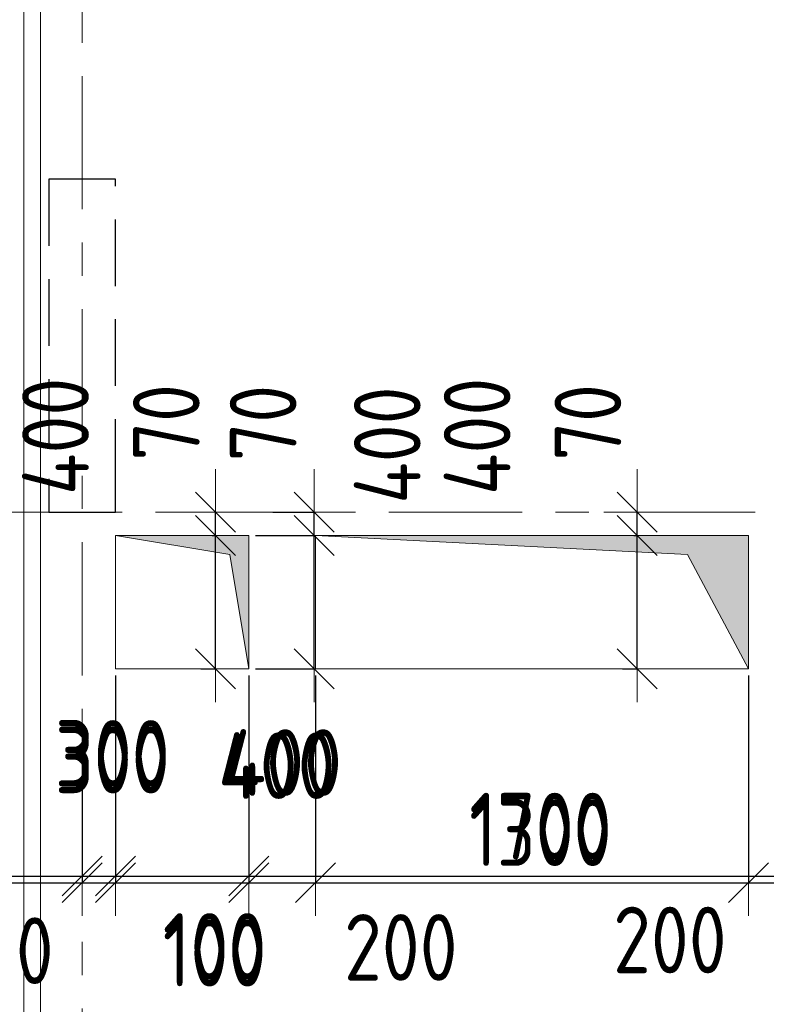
# Model space of a CAD drawing. Header units: metres. Extents: x -38 to 89, y -15 to 21.
# Tile 43 of 129: x 32.66 to 34.9, y 7.52 to 10.48. Entities that reach past the tile are written whole.
import ezdxf

# ---------------------------------------------------------------- set-up
doc = ezdxf.new("R2010")
doc.units = ezdxf.units.M
doc.header["$PDMODE"] = 65
for name, pattern in [('______11', [0.5, 0.4, -0.05, 0, -0.05]), ('______2', [0.27, 0.2, -0.07]), ('______5', [1.1, 0.8, -0.1, 0.1, -0.1])]:
    doc.linetypes.add(name, pattern=pattern)
for name, color, linetype, lineweight in [('XR$2$Осевая линия (1)', 7, '______5', 13), ('XR$3$Перекрытие (1)', 7, 'Continuous', 35), ('XR$4$Размерная линия (1)', 7, 'Continuous', 13), ('XR$5$Размерная линия (1)', 7, 'Continuous', 13)]:
    doc.layers.add(name, color=color, linetype=linetype, lineweight=lineweight)
doc.layers.add('XR$3$Макрос проема_ отверстия', color=7, linetype='Continuous', lineweight=13, true_color=0x2d2d2d)
doc.layers.add('XR$7$Стена_ бетон несущ.', color=7, linetype='Continuous', lineweight=70, true_color=0xb4b496)
doc.styles.add('ISOCPEUR', font='txt')
doc.dimstyles.new('DIMSTYLE_3', dxfattribs={"dimtxt": 0.2, "dimasz": 0.2, "dimexe": 0, "dimexo": 0, "dimgap": 0.1, "dimtad": 2, "dimdec": 0, "dimlfac": 1000, "dimrnd": 5, "dimzin": 12, "dimdsep": 46, "dimtxsty": 'ISOCPEUR', "dimblk1": 'ALL_ML_STRICH', "dimblk2": 'ALL_ML_STRICH', "dimsah": 1, "dimcen": 0, "dimclrd": 7, "dimclre": 256, "dimclrt": 7, "dimadec": 0, "dimazin": 0, "dimtfac": 1, "dimtdec": 0, "dimtix": 1, "dimtmove": 2, "dimatfit": 3, "dimfxl": 0, "dimtzin": 0, "dimlwd": 0, "dimlwe": -3, "dimarcsym": 0})
doc.dimstyles.new('DIMSTYLE_6', dxfattribs={"dimtxt": 0.2, "dimasz": 0.2, "dimexe": 0, "dimexo": 0, "dimgap": 0.1, "dimtad": 2, "dimdec": 0, "dimlfac": 1000, "dimrnd": 5, "dimzin": 12, "dimdsep": 46, "dimtxsty": 'ISOCPEUR', "dimblk1": 'ALL_ML_STRICH', "dimblk2": 'ALL_ML_STRICH', "dimsah": 1, "dimcen": 0, "dimclrd": 7, "dimclre": 256, "dimclrt": 7, "dimadec": 0, "dimazin": 0, "dimtfac": 1, "dimtdec": 0, "dimtix": 1, "dimtmove": 2, "dimatfit": 3, "dimfxl": 0, "dimtvp": 1.2, "dimtzin": 0, "dimlwd": 0, "dimlwe": -3, "dimarcsym": 0})
doc.dimstyles.new('DIMSTYLE_7', dxfattribs={"dimtxt": 0.2, "dimasz": 0.2, "dimexe": 0, "dimexo": 0, "dimgap": 0.1, "dimtad": 0, "dimdec": 0, "dimlfac": 1000, "dimrnd": 5, "dimzin": 12, "dimdsep": 46, "dimtxsty": 'ISOCPEUR', "dimblk1": 'ALL_ML_STRICH', "dimblk2": 'ALL_ML_STRICH', "dimsah": 1, "dimcen": 0, "dimclrd": 7, "dimclre": 256, "dimclrt": 7, "dimadec": 0, "dimazin": 0, "dimtfac": 1, "dimtdec": 0, "dimtix": 1, "dimtmove": 2, "dimatfit": 3, "dimfxl": 0, "dimtvp": 1.2, "dimtzin": 0, "dimlwd": 0, "dimlwe": -3, "dimarcsym": 0})

# ---------------------------------------------------------------- blocks, each defined once
blk = doc.blocks.new('Отображение проема', base_point=(-1.1579, -49.3094))
at = {"layer": 'XR$3$Макрос проема_ отверстия', "true_color": 0x000000, "transparency": 33554687}
blk.add_hatch(color=18, dxfattribs=at).paths.add_polyline_path([(-1.1579, -50.1094), (-1.0448, -49.4225), (-0.3579, -49.3094), (-1.1579, -49.3094)])
at = {"layer": 'XR$3$Макрос проема_ отверстия', "transparency": 33554687}
for p, q in [((-1.1579, -50.1094), (-1.1579, -49.3094)), ((-1.1579, -49.3094), (-0.3579, -49.3094)), ((-1.0448, -49.4225), (-0.3579, -49.3094)), ((-1.1579, -50.1094), (-1.0448, -49.4225))]:
    blk.add_line(p, q, dxfattribs=at)
blk = doc.blocks.new('ALL_ML_STRICH')
at = {"color": 0, "linetype": 'ByBlock', "lineweight": -2}
for p, q in [((0, -0.5), (0, 0.5)), ((-0.3, -0.3), (0.3, 0.3)), ((-1, 0), (0.5, 0))]:
    blk.add_line(p, q, dxfattribs=at)
blk = doc.blocks.new('*D320')
at = {"layer": 'DEFPOINTS', "color": 7, "linetype": 'Continuous', "lineweight": 13, "transparency": 33554687}
for p in [(33.35, 8.93), (33.35, 8.53), (33.5459, 8.53)]:
    blk.add_point(p, dxfattribs=at)
at = {"layer": 'XR$4$Размерная линия (1)', "color": 9, "linetype": 'Continuous', "lineweight": -2, "true_color": 0xc7c7c7, "transparency": 33554687}
for p, q in [((33.37, 8.93), (33.5459, 8.93)), ((33.37, 8.53), (33.5459, 8.53))]:
    blk.add_line(p, q, dxfattribs=at)
at = {"layer": 'XR$4$Размерная линия (1)', "color": 7, "linetype": 'Continuous', "lineweight": -2, "transparency": 33554687}
blk.add_line((33.5459, 8.53), (33.5459, 8.93), dxfattribs=at)
at = {"layer": 'XR$4$Размерная линия (1)', "color": 7, "linetype": 'Continuous', "lineweight": 13, "transparency": 33554687, "xscale": 0.2, "yscale": 0.2, "zscale": 0.2}
for p, rotation in [((33.5459, 8.93), 90), ((33.5459, 8.53), 270)]:
    blk.add_blockref('ALL_ML_STRICH', p, dxfattribs=dict(at, rotation=rotation))
at = {"layer": 'XR$4$Размерная линия (1)', "color": 7, "linetype": 'Continuous', "lineweight": 13, "transparency": 33554687, "insert": (33.7655, 9.2017), "char_height": 0.2, "width": 0.5, "attachment_point": 5, "rotation": 90, "style": 'ISOCPEUR'}
blk.add_mtext('\\W0.83;\\A1;{400}', dxfattribs=at)
blk = doc.blocks.new('*D321')
at = {"layer": 'DEFPOINTS', "color": 7, "linetype": 'Continuous', "lineweight": 13, "transparency": 33554687}
for p in [(33.4026, 9), (33.35, 8.93), (33.5459, 8.93)]:
    blk.add_point(p, dxfattribs=at)
at = {"layer": 'XR$4$Размерная линия (1)', "color": 9, "linetype": 'Continuous', "lineweight": -2, "true_color": 0xc7c7c7, "transparency": 33554687}
for p, q in [((33.4226, 9), (33.5459, 9)), ((33.37, 8.93), (33.5459, 8.93))]:
    blk.add_line(p, q, dxfattribs=at)
at = {"layer": 'XR$4$Размерная линия (1)', "color": 7, "linetype": 'Continuous', "lineweight": -2, "transparency": 33554687}
blk.add_line((33.5459, 8.93), (33.5459, 9), dxfattribs=at)
at = {"layer": 'XR$4$Размерная линия (1)', "color": 7, "linetype": 'Continuous', "lineweight": 13, "transparency": 33554687, "xscale": 0.2, "yscale": 0.2, "zscale": 0.2}
for p, rotation in [((33.5459, 8.93), 270), ((33.5459, 9), 90)]:
    blk.add_blockref('ALL_ML_STRICH', p, dxfattribs=dict(at, rotation=rotation))
at = {"layer": 'XR$4$Размерная линия (1)', "color": 7, "linetype": 'Continuous', "lineweight": 13, "transparency": 33554687, "insert": (33.393, 9.2677), "char_height": 0.2, "width": 0.333333, "attachment_point": 5, "rotation": 90, "style": 'ISOCPEUR'}
blk.add_mtext('\\W0.83;\\A1;{70}', dxfattribs=at)
blk = doc.blocks.new('*D326')
at = {"layer": 'DEFPOINTS', "color": 7, "linetype": 'Continuous', "lineweight": 13, "transparency": 33554687}
for p in [(32.85, 8.319), (32.55, 8.18), (32.55, 7.9077)]:
    blk.add_point(p, dxfattribs=at)
at = {"layer": 'XR$4$Размерная линия (1)', "color": 9, "linetype": 'Continuous', "lineweight": -2, "true_color": 0xc7c7c7, "transparency": 33554687}
for p, q in [((32.85, 8.299), (32.85, 7.9077)), ((32.55, 8.16), (32.55, 7.9077))]:
    blk.add_line(p, q, dxfattribs=at)
at = {"layer": 'XR$4$Размерная линия (1)', "color": 7, "linetype": 'Continuous', "lineweight": -2, "transparency": 33554687}
blk.add_line((32.55, 7.9077), (32.85, 7.9077), dxfattribs=at)
at = {"layer": 'XR$4$Размерная линия (1)', "color": 7, "linetype": 'Continuous', "lineweight": 13, "transparency": 33554687, "xscale": 0.2, "yscale": 0.2, "zscale": 0.2, "rotation": 180}
blk.add_blockref('ALL_ML_STRICH', (32.55, 7.9077), dxfattribs=at)
at = {"layer": 'XR$4$Размерная линия (1)', "color": 7, "linetype": 'Continuous', "lineweight": 13, "transparency": 33554687, "xscale": 0.2, "yscale": 0.2, "zscale": 0.2}
blk.add_blockref('ALL_ML_STRICH', (32.85, 7.9077), dxfattribs=at)
at = {"layer": 'XR$4$Размерная линия (1)', "color": 7, "linetype": 'Continuous', "lineweight": 13, "transparency": 33554687, "insert": (32.9405, 8.2758), "char_height": 0.2, "width": 0.5, "attachment_point": 5, "style": 'ISOCPEUR'}
blk.add_mtext('\\W0.83;\\A1;{300}', dxfattribs=at)
blk = doc.blocks.new('*D327')
at = {"layer": 'DEFPOINTS', "color": 7, "linetype": 'Continuous', "lineweight": 13, "transparency": 33554687}
for p in [(32.95, 8.5299), (32.85, 8.319), (32.85, 7.9077)]:
    blk.add_point(p, dxfattribs=at)
at = {"layer": 'XR$4$Размерная линия (1)', "color": 9, "linetype": 'Continuous', "lineweight": -2, "true_color": 0xc7c7c7, "transparency": 33554687}
for p, q in [((32.95, 8.5099), (32.95, 7.9077)), ((32.85, 8.299), (32.85, 7.9077))]:
    blk.add_line(p, q, dxfattribs=at)
at = {"layer": 'XR$4$Размерная линия (1)', "color": 7, "linetype": 'Continuous', "lineweight": -2, "transparency": 33554687}
blk.add_line((32.85, 7.9077), (32.95, 7.9077), dxfattribs=at)
at = {"layer": 'XR$4$Размерная линия (1)', "color": 7, "linetype": 'Continuous', "lineweight": 13, "transparency": 33554687, "xscale": 0.2, "yscale": 0.2, "zscale": 0.2, "rotation": 180}
blk.add_blockref('ALL_ML_STRICH', (32.85, 7.9077), dxfattribs=at)
at = {"layer": 'XR$4$Размерная линия (1)', "color": 7, "linetype": 'Continuous', "lineweight": 13, "transparency": 33554687, "xscale": 0.2, "yscale": 0.2, "zscale": 0.2}
blk.add_blockref('ALL_ML_STRICH', (32.95, 7.9077), dxfattribs=at)
at = {"layer": 'XR$4$Размерная линия (1)', "color": 7, "linetype": 'Continuous', "lineweight": 13, "transparency": 33554687, "insert": (33.2472, 7.6961), "char_height": 0.2, "width": 0.5, "attachment_point": 5, "style": 'ISOCPEUR'}
blk.add_mtext('\\W0.83;\\A1;{100}', dxfattribs=at)
blk = doc.blocks.new('*D328')
at = {"layer": 'DEFPOINTS', "color": 7, "linetype": 'Continuous', "lineweight": 13, "transparency": 33554687}
for p in [(32.95, 8.5299), (33.35, 8.53), (32.95, 7.9077)]:
    blk.add_point(p, dxfattribs=at)
at = {"layer": 'XR$4$Размерная линия (1)', "color": 9, "linetype": 'Continuous', "lineweight": -2, "true_color": 0xc7c7c7, "transparency": 33554687}
for p, q in [((32.95, 8.5099), (32.95, 7.9077)), ((33.35, 8.51), (33.35, 7.9077))]:
    blk.add_line(p, q, dxfattribs=at)
at = {"layer": 'XR$4$Размерная линия (1)', "color": 7, "linetype": 'Continuous', "lineweight": -2, "transparency": 33554687}
blk.add_line((32.95, 7.9077), (33.35, 7.9077), dxfattribs=at)
at = {"layer": 'XR$4$Размерная линия (1)', "color": 7, "linetype": 'Continuous', "lineweight": 13, "transparency": 33554687, "xscale": 0.2, "yscale": 0.2, "zscale": 0.2, "rotation": 180}
blk.add_blockref('ALL_ML_STRICH', (32.95, 7.9077), dxfattribs=at)
at = {"layer": 'XR$4$Размерная линия (1)', "color": 7, "linetype": 'Continuous', "lineweight": 13, "transparency": 33554687, "xscale": 0.2, "yscale": 0.2, "zscale": 0.2}
blk.add_blockref('ALL_ML_STRICH', (33.35, 7.9077), dxfattribs=at)
at = {"layer": 'XR$4$Размерная линия (1)', "color": 7, "linetype": 'Continuous', "lineweight": 13, "transparency": 33554687, "insert": (33.434, 8.2392), "char_height": 0.2, "width": 0.5, "attachment_point": 5, "style": 'ISOCPEUR'}
blk.add_mtext('\\W0.83;\\A1;{400}', dxfattribs=at)
blk = doc.blocks.new('*D329')
at = {"layer": 'DEFPOINTS', "color": 7, "linetype": 'Continuous', "lineweight": 13, "transparency": 33554687}
for p in [(35.05, 8.77), (33.35, 8.53), (33.35, 7.9077)]:
    blk.add_point(p, dxfattribs=at)
at = {"layer": 'XR$4$Размерная линия (1)', "color": 9, "linetype": 'Continuous', "lineweight": -2, "true_color": 0xc7c7c7, "transparency": 33554687}
for p, q in [((35.05, 8.75), (35.05, 7.9077)), ((33.35, 8.51), (33.35, 7.9077))]:
    blk.add_line(p, q, dxfattribs=at)
at = {"layer": 'XR$4$Размерная линия (1)', "color": 7, "linetype": 'Continuous', "lineweight": -2, "transparency": 33554687}
blk.add_line((33.35, 7.9077), (35.05, 7.9077), dxfattribs=at)
at = {"layer": 'XR$4$Размерная линия (1)', "color": 7, "linetype": 'Continuous', "lineweight": 13, "transparency": 33554687, "xscale": 0.2, "yscale": 0.2, "zscale": 0.2, "rotation": 180}
blk.add_blockref('ALL_ML_STRICH', (33.35, 7.9077), dxfattribs=at)
at = {"layer": 'XR$4$Размерная линия (1)', "color": 7, "linetype": 'Continuous', "lineweight": 13, "transparency": 33554687, "xscale": 0.2, "yscale": 0.2, "zscale": 0.2}
blk.add_blockref('ALL_ML_STRICH', (35.05, 7.9077), dxfattribs=at)
at = {"layer": 'XR$4$Размерная линия (1)', "color": 7, "linetype": 'Continuous', "lineweight": 13, "transparency": 33554687, "insert": (34.225, 8.0577), "char_height": 0.2, "width": 0.666667, "attachment_point": 5, "style": 'ISOCPEUR'}
blk.add_mtext('\\W0.83;\\A1;{1700}', dxfattribs=at)
blk = doc.blocks.new('*D612')
at = {"layer": 'DEFPOINTS', "color": 7, "linetype": 'Continuous', "lineweight": 13, "transparency": 33554687}
for p in [(34.5253, 8.93), (34.4911, 8.53), (34.5153, 8.53)]:
    blk.add_point(p, dxfattribs=at)
at = {"layer": 'XR$5$Размерная линия (1)', "color": 9, "linetype": 'Continuous', "lineweight": -2, "true_color": 0xc7c7c7, "transparency": 33554687}
for p, q in [((34.5053, 8.93), (34.5153, 8.93)), ((34.4711, 8.53), (34.5153, 8.53))]:
    blk.add_line(p, q, dxfattribs=at)
at = {"layer": 'XR$5$Размерная линия (1)', "color": 7, "linetype": 'Continuous', "lineweight": -2, "transparency": 33554687}
blk.add_line((34.5153, 8.53), (34.5153, 8.93), dxfattribs=at)
at = {"layer": 'XR$5$Размерная линия (1)', "color": 7, "linetype": 'Continuous', "lineweight": 13, "transparency": 33554687, "xscale": 0.2, "yscale": 0.2, "zscale": 0.2}
for p, rotation in [((34.5153, 8.93), 90), ((34.5153, 8.53), 270)]:
    blk.add_blockref('ALL_ML_STRICH', p, dxfattribs=dict(at, rotation=rotation))
at = {"layer": 'XR$5$Размерная линия (1)', "color": 7, "linetype": 'Continuous', "lineweight": 13, "transparency": 33554687, "insert": (34.0352, 9.228), "char_height": 0.2, "width": 0.5, "attachment_point": 5, "rotation": 90, "style": 'ISOCPEUR'}
blk.add_mtext('\\W0.83;\\A1;{400}', dxfattribs=at)
blk = doc.blocks.new('*D613')
at = {"layer": 'DEFPOINTS', "color": 7, "linetype": 'Continuous', "lineweight": 13, "transparency": 33554687}
for p in [(34.5339, 9), (34.5153, 8.93), (34.5253, 8.93)]:
    blk.add_point(p, dxfattribs=at)
at = {"layer": 'XR$5$Размерная линия (1)', "color": 9, "linetype": 'Continuous', "lineweight": -2, "true_color": 0xc7c7c7, "transparency": 33554687}
for p, q in [((34.5139, 9), (34.5153, 9)), ((34.5053, 8.93), (34.5153, 8.93))]:
    blk.add_line(p, q, dxfattribs=at)
at = {"layer": 'XR$5$Размерная линия (1)', "color": 7, "linetype": 'Continuous', "lineweight": -2, "transparency": 33554687}
blk.add_line((34.5153, 8.93), (34.5153, 9), dxfattribs=at)
at = {"layer": 'XR$5$Размерная линия (1)', "color": 7, "linetype": 'Continuous', "lineweight": 13, "transparency": 33554687, "xscale": 0.2, "yscale": 0.2, "zscale": 0.2}
for p, rotation in [((34.5153, 8.93), 270), ((34.5153, 9), 90)]:
    blk.add_blockref('ALL_ML_STRICH', p, dxfattribs=dict(at, rotation=rotation))
at = {"layer": 'XR$5$Размерная линия (1)', "color": 7, "linetype": 'Continuous', "lineweight": 13, "transparency": 33554687, "insert": (34.3675, 9.2701), "char_height": 0.2, "width": 0.333333, "attachment_point": 5, "rotation": 90, "style": 'ISOCPEUR'}
blk.add_mtext('\\W0.83;\\A1;{70}', dxfattribs=at)
blk = doc.blocks.new('*D614')
at = {"layer": 'DEFPOINTS', "color": 7, "linetype": 'Continuous', "lineweight": 13, "transparency": 33554687}
for p in [(33.2602, 8.93), (33.2259, 8.53), (33.2502, 8.53)]:
    blk.add_point(p, dxfattribs=at)
at = {"layer": 'XR$5$Размерная линия (1)', "color": 9, "linetype": 'Continuous', "lineweight": -2, "true_color": 0xc7c7c7, "transparency": 33554687}
for p, q in [((33.2402, 8.93), (33.2502, 8.93)), ((33.2059, 8.53), (33.2502, 8.53))]:
    blk.add_line(p, q, dxfattribs=at)
at = {"layer": 'XR$5$Размерная линия (1)', "color": 7, "linetype": 'Continuous', "lineweight": -2, "transparency": 33554687}
blk.add_line((33.2502, 8.53), (33.2502, 8.93), dxfattribs=at)
at = {"layer": 'XR$5$Размерная линия (1)', "color": 7, "linetype": 'Continuous', "lineweight": 13, "transparency": 33554687, "xscale": 0.2, "yscale": 0.2, "zscale": 0.2}
for p, rotation in [((33.2502, 8.93), 90), ((33.2502, 8.53), 270)]:
    blk.add_blockref('ALL_ML_STRICH', p, dxfattribs=dict(at, rotation=rotation))
at = {"layer": 'XR$5$Размерная линия (1)', "color": 7, "linetype": 'Continuous', "lineweight": 13, "transparency": 33554687, "insert": (32.77, 9.228), "char_height": 0.2, "width": 0.5, "attachment_point": 5, "rotation": 90, "style": 'ISOCPEUR'}
blk.add_mtext('\\W0.83;\\A1;{400}', dxfattribs=at)
blk = doc.blocks.new('*D615')
at = {"layer": 'DEFPOINTS', "color": 7, "linetype": 'Continuous', "lineweight": 13, "transparency": 33554687}
for p in [(33.2688, 9), (33.2502, 8.93), (33.2602, 8.93)]:
    blk.add_point(p, dxfattribs=at)
at = {"layer": 'XR$5$Размерная линия (1)', "color": 9, "linetype": 'Continuous', "lineweight": -2, "true_color": 0xc7c7c7, "transparency": 33554687}
for p, q in [((33.2488, 9), (33.2502, 9)), ((33.2402, 8.93), (33.2502, 8.93))]:
    blk.add_line(p, q, dxfattribs=at)
at = {"layer": 'XR$5$Размерная линия (1)', "color": 7, "linetype": 'Continuous', "lineweight": -2, "transparency": 33554687}
blk.add_line((33.2502, 8.93), (33.2502, 9), dxfattribs=at)
at = {"layer": 'XR$5$Размерная линия (1)', "color": 7, "linetype": 'Continuous', "lineweight": 13, "transparency": 33554687, "xscale": 0.2, "yscale": 0.2, "zscale": 0.2}
for p, rotation in [((33.2502, 8.93), 270), ((33.2502, 9), 90)]:
    blk.add_blockref('ALL_ML_STRICH', p, dxfattribs=dict(at, rotation=rotation))
at = {"layer": 'XR$5$Размерная линия (1)', "color": 7, "linetype": 'Continuous', "lineweight": 13, "transparency": 33554687, "insert": (33.1024, 9.2701), "char_height": 0.2, "width": 0.333333, "attachment_point": 5, "rotation": 90, "style": 'ISOCPEUR'}
blk.add_mtext('\\W0.83;\\A1;{70}', dxfattribs=at)
blk = doc.blocks.new('*D625')
at = {"layer": 'DEFPOINTS', "color": 7, "linetype": 'Continuous', "lineweight": 13, "transparency": 33554687}
for p in [(32.4501, 8.53), (32.55, 8.18), (32.4501, 7.8877)]:
    blk.add_point(p, dxfattribs=at)
at = {"layer": 'XR$5$Размерная линия (1)', "color": 9, "linetype": 'Continuous', "lineweight": -2, "true_color": 0xc7c7c7, "transparency": 33554687}
for p, q in [((32.4501, 8.51), (32.4501, 7.8877)), ((32.55, 8.16), (32.55, 7.8877))]:
    blk.add_line(p, q, dxfattribs=at)
at = {"layer": 'XR$5$Размерная линия (1)', "color": 7, "linetype": 'Continuous', "lineweight": -2, "transparency": 33554687}
blk.add_line((32.4501, 7.8877), (32.55, 7.8877), dxfattribs=at)
at = {"layer": 'XR$5$Размерная линия (1)', "color": 7, "linetype": 'Continuous', "lineweight": 13, "transparency": 33554687, "xscale": 0.2, "yscale": 0.2, "zscale": 0.2}
blk.add_blockref('ALL_ML_STRICH', (32.55, 7.8877), dxfattribs=at)
at = {"layer": 'XR$5$Размерная линия (1)', "color": 7, "linetype": 'Continuous', "lineweight": 13, "transparency": 33554687, "xscale": 0.2, "yscale": 0.2, "zscale": 0.2, "rotation": 180}
blk.add_blockref('ALL_ML_STRICH', (32.4501, 7.8877), dxfattribs=at)
at = {"layer": 'XR$5$Размерная линия (1)', "color": 7, "linetype": 'Continuous', "lineweight": 13, "transparency": 33554687, "insert": (32.6092, 7.6834), "char_height": 0.2, "width": 0.5, "attachment_point": 5, "style": 'ISOCPEUR'}
blk.add_mtext('\\W0.83;\\A1;{100}', dxfattribs=at)
blk = doc.blocks.new('*D626')
at = {"layer": 'DEFPOINTS', "color": 7, "linetype": 'Continuous', "lineweight": 13, "transparency": 33554687}
for p in [(32.85, 8.319), (32.55, 8.18), (32.55, 7.8877)]:
    blk.add_point(p, dxfattribs=at)
at = {"layer": 'XR$5$Размерная линия (1)', "color": 9, "linetype": 'Continuous', "lineweight": -2, "true_color": 0xc7c7c7, "transparency": 33554687}
for p, q in [((32.85, 8.299), (32.85, 7.8877)), ((32.55, 8.16), (32.55, 7.8877))]:
    blk.add_line(p, q, dxfattribs=at)
at = {"layer": 'XR$5$Размерная линия (1)', "color": 7, "linetype": 'Continuous', "lineweight": -2, "transparency": 33554687}
blk.add_line((32.55, 7.8877), (32.85, 7.8877), dxfattribs=at)
at = {"layer": 'XR$5$Размерная линия (1)', "color": 7, "linetype": 'Continuous', "lineweight": 13, "transparency": 33554687, "xscale": 0.2, "yscale": 0.2, "zscale": 0.2, "rotation": 180}
blk.add_blockref('ALL_ML_STRICH', (32.55, 7.8877), dxfattribs=at)
at = {"layer": 'XR$5$Размерная линия (1)', "color": 7, "linetype": 'Continuous', "lineweight": 13, "transparency": 33554687, "xscale": 0.2, "yscale": 0.2, "zscale": 0.2}
blk.add_blockref('ALL_ML_STRICH', (32.85, 7.8877), dxfattribs=at)
at = {"layer": 'XR$5$Размерная линия (1)', "color": 7, "linetype": 'Continuous', "lineweight": 13, "transparency": 33554687, "insert": (32.9405, 8.2558), "char_height": 0.2, "width": 0.5, "attachment_point": 5, "style": 'ISOCPEUR'}
blk.add_mtext('\\W0.83;\\A1;{300}', dxfattribs=at)
blk = doc.blocks.new('*D627')
at = {"layer": 'DEFPOINTS', "color": 7, "linetype": 'Continuous', "lineweight": 13, "transparency": 33554687}
for p in [(32.95, 8.5299), (32.85, 8.319), (32.85, 7.8877)]:
    blk.add_point(p, dxfattribs=at)
at = {"layer": 'XR$5$Размерная линия (1)', "color": 9, "linetype": 'Continuous', "lineweight": -2, "true_color": 0xc7c7c7, "transparency": 33554687}
for p, q in [((32.95, 8.5099), (32.95, 7.8877)), ((32.85, 8.299), (32.85, 7.8877))]:
    blk.add_line(p, q, dxfattribs=at)
at = {"layer": 'XR$5$Размерная линия (1)', "color": 7, "linetype": 'Continuous', "lineweight": -2, "transparency": 33554687}
blk.add_line((32.85, 7.8877), (32.95, 7.8877), dxfattribs=at)
at = {"layer": 'XR$5$Размерная линия (1)', "color": 7, "linetype": 'Continuous', "lineweight": 13, "transparency": 33554687, "xscale": 0.2, "yscale": 0.2, "zscale": 0.2, "rotation": 180}
blk.add_blockref('ALL_ML_STRICH', (32.85, 7.8877), dxfattribs=at)
at = {"layer": 'XR$5$Размерная линия (1)', "color": 7, "linetype": 'Continuous', "lineweight": 13, "transparency": 33554687, "xscale": 0.2, "yscale": 0.2, "zscale": 0.2}
blk.add_blockref('ALL_ML_STRICH', (32.95, 7.8877), dxfattribs=at)
at = {"layer": 'XR$5$Размерная линия (1)', "color": 7, "linetype": 'Continuous', "lineweight": 13, "transparency": 33554687, "insert": (33.2472, 7.6761), "char_height": 0.2, "width": 0.5, "attachment_point": 5, "style": 'ISOCPEUR'}
blk.add_mtext('\\W0.83;\\A1;{100}', dxfattribs=at)
blk = doc.blocks.new('*D628')
at = {"layer": 'DEFPOINTS', "color": 7, "linetype": 'Continuous', "lineweight": 13, "transparency": 33554687}
for p in [(32.95, 8.5299), (33.35, 8.53), (32.95, 7.8877)]:
    blk.add_point(p, dxfattribs=at)
at = {"layer": 'XR$5$Размерная линия (1)', "color": 9, "linetype": 'Continuous', "lineweight": -2, "true_color": 0xc7c7c7, "transparency": 33554687}
for p, q in [((32.95, 8.5099), (32.95, 7.8877)), ((33.35, 8.51), (33.35, 7.8877))]:
    blk.add_line(p, q, dxfattribs=at)
at = {"layer": 'XR$5$Размерная линия (1)', "color": 7, "linetype": 'Continuous', "lineweight": -2, "transparency": 33554687}
blk.add_line((32.95, 7.8877), (33.35, 7.8877), dxfattribs=at)
at = {"layer": 'XR$5$Размерная линия (1)', "color": 7, "linetype": 'Continuous', "lineweight": 13, "transparency": 33554687, "xscale": 0.2, "yscale": 0.2, "zscale": 0.2, "rotation": 180}
blk.add_blockref('ALL_ML_STRICH', (32.95, 7.8877), dxfattribs=at)
at = {"layer": 'XR$5$Размерная линия (1)', "color": 7, "linetype": 'Continuous', "lineweight": 13, "transparency": 33554687, "xscale": 0.2, "yscale": 0.2, "zscale": 0.2}
blk.add_blockref('ALL_ML_STRICH', (33.35, 7.8877), dxfattribs=at)
at = {"layer": 'XR$5$Размерная линия (1)', "color": 7, "linetype": 'Continuous', "lineweight": 13, "transparency": 33554687, "insert": (33.4534, 8.2484), "char_height": 0.2, "width": 0.5, "attachment_point": 5, "style": 'ISOCPEUR'}
blk.add_mtext('\\W0.83;\\A1;{400}', dxfattribs=at)
blk = doc.blocks.new('*D629')
at = {"layer": 'DEFPOINTS', "color": 7, "linetype": 'Continuous', "lineweight": 13, "transparency": 33554687}
for p in [(33.35, 8.53), (33.55, 8.53), (33.35, 7.8877)]:
    blk.add_point(p, dxfattribs=at)
at = {"layer": 'XR$5$Размерная линия (1)', "color": 9, "linetype": 'Continuous', "lineweight": -2, "true_color": 0xc7c7c7, "transparency": 33554687}
for p, q in [((33.35, 8.51), (33.35, 7.8877)), ((33.55, 8.51), (33.55, 7.8877))]:
    blk.add_line(p, q, dxfattribs=at)
at = {"layer": 'XR$5$Размерная линия (1)', "color": 7, "linetype": 'Continuous', "lineweight": -2, "transparency": 33554687}
blk.add_line((33.35, 7.8877), (33.55, 7.8877), dxfattribs=at)
at = {"layer": 'XR$5$Размерная линия (1)', "color": 7, "linetype": 'Continuous', "lineweight": 13, "transparency": 33554687, "xscale": 0.2, "yscale": 0.2, "zscale": 0.2, "rotation": 180}
blk.add_blockref('ALL_ML_STRICH', (33.35, 7.8877), dxfattribs=at)
at = {"layer": 'XR$5$Размерная линия (1)', "color": 7, "linetype": 'Continuous', "lineweight": 13, "transparency": 33554687, "xscale": 0.2, "yscale": 0.2, "zscale": 0.2}
blk.add_blockref('ALL_ML_STRICH', (33.55, 7.8877), dxfattribs=at)
at = {"layer": 'XR$5$Размерная линия (1)', "color": 7, "linetype": 'Continuous', "lineweight": 13, "transparency": 33554687, "insert": (33.8062, 7.6933), "char_height": 0.2, "width": 0.5, "attachment_point": 5, "style": 'ISOCPEUR'}
blk.add_mtext('\\W0.83;\\A1;{200}', dxfattribs=at)
blk = doc.blocks.new('*D630')
at = {"layer": 'DEFPOINTS', "color": 7, "linetype": 'Continuous', "lineweight": 13, "transparency": 33554687}
for p in [(33.55, 8.53), (34.85, 8.53), (33.55, 7.8877)]:
    blk.add_point(p, dxfattribs=at)
at = {"layer": 'XR$5$Размерная линия (1)', "color": 9, "linetype": 'Continuous', "lineweight": -2, "true_color": 0xc7c7c7, "transparency": 33554687}
for p, q in [((33.55, 8.51), (33.55, 7.8877)), ((34.85, 8.51), (34.85, 7.8877))]:
    blk.add_line(p, q, dxfattribs=at)
at = {"layer": 'XR$5$Размерная линия (1)', "color": 7, "linetype": 'Continuous', "lineweight": -2, "transparency": 33554687}
blk.add_line((33.55, 7.8877), (34.85, 7.8877), dxfattribs=at)
at = {"layer": 'XR$5$Размерная линия (1)', "color": 7, "linetype": 'Continuous', "lineweight": 13, "transparency": 33554687, "xscale": 0.2, "yscale": 0.2, "zscale": 0.2, "rotation": 180}
blk.add_blockref('ALL_ML_STRICH', (33.55, 7.8877), dxfattribs=at)
at = {"layer": 'XR$5$Размерная линия (1)', "color": 7, "linetype": 'Continuous', "lineweight": 13, "transparency": 33554687, "xscale": 0.2, "yscale": 0.2, "zscale": 0.2}
blk.add_blockref('ALL_ML_STRICH', (34.85, 7.8877), dxfattribs=at)
at = {"layer": 'XR$5$Размерная линия (1)', "color": 7, "linetype": 'Continuous', "lineweight": 13, "transparency": 33554687, "insert": (34.225, 8.0377), "char_height": 0.2, "width": 0.666667, "attachment_point": 5, "style": 'ISOCPEUR'}
blk.add_mtext('\\W0.83;\\A1;{1300}', dxfattribs=at)
blk = doc.blocks.new('*D631')
at = {"layer": 'DEFPOINTS', "color": 7, "linetype": 'Continuous', "lineweight": 13, "transparency": 33554687}
for p in [(35.05, 8.77), (34.85, 8.53), (34.85, 7.8877)]:
    blk.add_point(p, dxfattribs=at)
at = {"layer": 'XR$5$Размерная линия (1)', "color": 9, "linetype": 'Continuous', "lineweight": -2, "true_color": 0xc7c7c7, "transparency": 33554687}
for p, q in [((35.05, 8.75), (35.05, 7.8877)), ((34.85, 8.51), (34.85, 7.8877))]:
    blk.add_line(p, q, dxfattribs=at)
at = {"layer": 'XR$5$Размерная линия (1)', "color": 7, "linetype": 'Continuous', "lineweight": -2, "transparency": 33554687}
blk.add_line((34.85, 7.8877), (35.05, 7.8877), dxfattribs=at)
at = {"layer": 'XR$5$Размерная линия (1)', "color": 7, "linetype": 'Continuous', "lineweight": 13, "transparency": 33554687, "xscale": 0.2, "yscale": 0.2, "zscale": 0.2, "rotation": 180}
blk.add_blockref('ALL_ML_STRICH', (34.85, 7.8877), dxfattribs=at)
at = {"layer": 'XR$5$Размерная линия (1)', "color": 7, "linetype": 'Continuous', "lineweight": 13, "transparency": 33554687, "xscale": 0.2, "yscale": 0.2, "zscale": 0.2}
blk.add_blockref('ALL_ML_STRICH', (35.05, 7.8877), dxfattribs=at)
at = {"layer": 'XR$5$Размерная линия (1)', "color": 7, "linetype": 'Continuous', "lineweight": 13, "transparency": 33554687, "insert": (34.6136, 7.7155), "char_height": 0.2, "width": 0.5, "attachment_point": 5, "style": 'ISOCPEUR'}
blk.add_mtext('\\W0.83;\\A1;{200}', dxfattribs=at)

msp = doc.modelspace()

# ---------------------------------------------------------------- linework, layer by layer
at = {"layer": 'XR$2$Осевая линия (1)', "color": 253, "linetype": '______11', "lineweight": 13, "true_color": 0xa0a0a0, "transparency": 33554687}
for p, q in [((32.85, -3.39), (32.85, 19.78)), ((-2.63, 9), (62.6, 9))]:
    msp.add_line(p, q, dxfattribs=at)
at = {"layer": 'XR$3$Перекрытие (1)', "color": 7, "linetype": 'Continuous', "lineweight": 13, "transparency": 33554687}
for p, q in [((32.675, -0.25), (32.675, 16.65)), ((32.725, 16.65), (32.725, -0.25)), ((33.35, 8.93), (32.95, 8.9299)), ((33.35, 8.53), (33.35, 8.93)), ((33.55, 8.93), (33.55, 8.53)), ((34.85, 8.93), (33.55, 8.93)), ((34.85, 8.53), (34.85, 8.93)), ((32.95, 8.9299), (32.95, 8.5299)), ((32.95, 8.5299), (33.35, 8.53)), ((33.55, 8.53), (34.85, 8.53))]:
    msp.add_line(p, q, dxfattribs=at)
at = {"layer": 'XR$7$Стена_ бетон несущ.', "color": 253, "linetype": '______2', "lineweight": -3, "true_color": 0xa0a0a0, "transparency": 33554687}
for p, q in [((32.95, 10), (32.75, 10)), ((32.75, 10), (32.75, 9)), ((32.95, 9.0795), (32.95, 10)), ((32.95, 9), (32.95, 9.0795)), ((32.75, 9), (32.95, 9))]:
    msp.add_line(p, q, dxfattribs=at)

# ---------------------------------------------------------------- block references
at = {"layer": 'XR$3$Макрос проема_ отверстия', "transparency": 33554687, "rotation": 270}
for p, xscale, yscale in [((33.35, 8.93), 0.500103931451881, 0.4999999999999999), ((34.85, 8.93), 0.4999999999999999, 1.625)]:
    msp.add_blockref('Отображение проема', p, dxfattribs=dict(at, xscale=xscale, yscale=yscale))

# ---------------------------------------------------------------- dimensions: what is measured, and where the dimension line sits
at = {"layer": 'XR$4$Размерная линия (1)', "color": 7, "linetype": 'Continuous', "lineweight": 13, "transparency": 33554687}
for base, p1, p2, dimstyle, picture, middle in [((33.5459, 9), (33.37, 8.93), (33.4226, 9), 'DIMSTYLE_6', '*D321', (33.393, 9.2677)), ((33.5459, 8.93), (33.37, 8.53), (33.37, 8.93), 'DIMSTYLE_7', '*D320', (33.7655, 9.2017))]:
    dim = msp.add_linear_dim(base=base, p1=p1, p2=p2, angle=90, dimstyle=dimstyle, override={"dimpost": '<>', "dimclrd": 7, "dimclre": 9, "dimclrt": 7, "dimlwd": 0, "dimlwe": 65533}, dxfattribs=at)
    dim.commit()
    dim.dimension.update_dxf_attribs({"geometry": picture, "text_midpoint": middle, "dimtype": 160})
for base, p1, p2, dimstyle, picture, middle in [((35.05, 7.9077), (33.35, 8.51), (35.05, 8.75), 'DIMSTYLE_3', '*D329', (34.225, 8.0577)), ((32.95, 7.9077), (32.85, 8.299), (32.95, 8.5099), 'DIMSTYLE_7', '*D327', (33.2472, 7.6961)), ((33.35, 7.9077), (32.95, 8.5099), (33.35, 8.51), 'DIMSTYLE_6', '*D328', (33.434, 8.2392)), ((32.85, 7.9077), (32.55, 8.16), (32.85, 8.299), 'DIMSTYLE_6', '*D326', (32.9405, 8.2758))]:
    dim = msp.add_linear_dim(base=base, p1=p1, p2=p2, dimstyle=dimstyle, override={"dimpost": '<>', "dimclrd": 7, "dimclre": 9, "dimclrt": 7, "dimlwd": 0, "dimlwe": 65533}, dxfattribs=at)
    dim.commit()
    dim.dimension.update_dxf_attribs({"geometry": picture, "text_midpoint": middle, "dimtype": 160})
at = {"layer": 'XR$5$Размерная линия (1)', "color": 7, "linetype": 'Continuous', "lineweight": 13, "transparency": 33554687}
for base, p1, p2, picture, middle in [((33.2502, 8.93), (33.2059, 8.53), (33.2402, 8.93), '*D614', (32.77, 9.228)), ((34.5153, 8.93), (34.4711, 8.53), (34.5053, 8.93), '*D612', (34.0352, 9.228)), ((33.2502, 9), (33.2402, 8.93), (33.2488, 9), '*D615', (33.1024, 9.2701)), ((34.5153, 9), (34.5053, 8.93), (34.5139, 9), '*D613', (34.3675, 9.2701))]:
    dim = msp.add_linear_dim(base=base, p1=p1, p2=p2, angle=90, dimstyle='DIMSTYLE_6', override={"dimpost": '<>', "dimclrd": 7, "dimclre": 9, "dimclrt": 7, "dimlwd": 0, "dimlwe": 65533}, dxfattribs=at)
    dim.commit()
    dim.dimension.update_dxf_attribs({"geometry": picture, "text_midpoint": middle, "dimtype": 160})
for base, p1, p2, dimstyle, picture, middle in [((35.05, 7.8877), (34.85, 8.51), (35.05, 8.75), 'DIMSTYLE_7', '*D631', (34.6136, 7.7155)), ((32.55, 7.8877), (32.4501, 8.51), (32.55, 8.16), 'DIMSTYLE_7', '*D625', (32.6092, 7.6834)), ((32.95, 7.8877), (32.85, 8.299), (32.95, 8.5099), 'DIMSTYLE_7', '*D627', (33.2472, 7.6761)), ((33.35, 7.8877), (32.95, 8.5099), (33.35, 8.51), 'DIMSTYLE_6', '*D628', (33.4534, 8.2484)), ((33.55, 7.8877), (33.35, 8.51), (33.55, 8.51), 'DIMSTYLE_7', '*D629', (33.8062, 7.6933)), ((34.85, 7.8877), (33.55, 8.51), (34.85, 8.51), 'DIMSTYLE_3', '*D630', (34.225, 8.0377)), ((32.85, 7.8877), (32.55, 8.16), (32.85, 8.299), 'DIMSTYLE_6', '*D626', (32.9405, 8.2558))]:
    dim = msp.add_linear_dim(base=base, p1=p1, p2=p2, dimstyle=dimstyle, override={"dimpost": '<>', "dimclrd": 7, "dimclre": 9, "dimclrt": 7, "dimlwd": 0, "dimlwe": 65533}, dxfattribs=at)
    dim.commit()
    dim.dimension.update_dxf_attribs({"geometry": picture, "text_midpoint": middle, "dimtype": 160})

doc.saveas('drawing.dxf')
